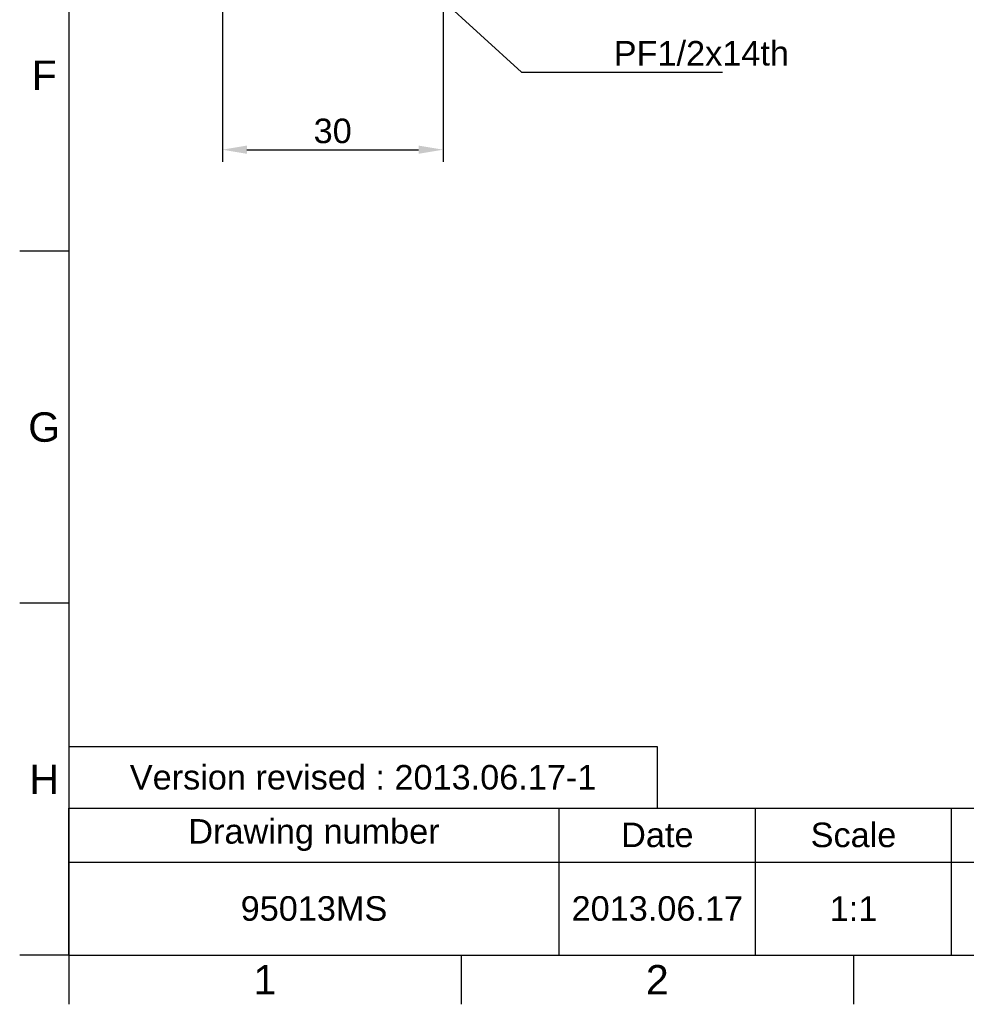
# Model space of a CAD drawing. Header units: millimetres. Extents: x 2316 to 2526, y 318 to 615.
# Tile 1 of 5: x 2316 to 2413, y 318 to 418. Entities that reach past the tile are written whole.
import ezdxf

# ---------------------------------------------------------------- set-up
doc = ezdxf.new("R2010")
doc.units = ezdxf.units.MM
doc.header["$LTSCALE"] = 0.1
doc.linetypes.add('CENTERX2', pattern=[101.6, 63.5, -12.7, 12.7, -12.7])
for name, color, linetype in [('DIM', 3, 'Continuous'), ('FORM', 7, 'Continuous'), ('TEXT', 2, 'Continuous')]:
    doc.layers.add(name, color=color, linetype=linetype)
doc.styles.get("Standard").update_dxf_attribs({"font": 'arial_0.ttf'})
doc.dimstyles.new('ISO-25', dxfattribs={"dimtxt": 2.5, "dimasz": 2.5, "dimexe": 1.25, "dimexo": 0.625, "dimtad": 1, "dimlfac": 1.333333, "dimtxsty": 'Standard', "dimcen": 2.5, "dimadec": 0, "dimazin": 0, "dimtfac": 1, "dimtmove": 0, "dimatfit": 3, "dimfxl": 1, "dimarcsym": 0})

# ---------------------------------------------------------------- blocks, each defined once
blk = doc.blocks.new('*D63')
at = {"layer": 'Defpoints', "color": 0, "transparency": 16777216}
for p in [(2336.91, 439.88), (2359.41, 439.88), (2359.41, 404.95)]:
    blk.add_point(p, dxfattribs=at)
at = {"layer": 'DIM', "color": 0, "lineweight": -2, "transparency": 16777216}
for p, q in [((2336.91, 439.26), (2336.91, 403.7)), ((2359.41, 439.26), (2359.41, 403.7)), ((2339.41, 404.95), (2356.91, 404.95))]:
    blk.add_line(p, q, dxfattribs=at)
at = {"layer": 'DIM', "color": 0, "transparency": 16777216}
for points in [[(2339.41, 405.37), (2339.41, 404.53), (2336.91, 404.95)], [(2356.91, 405.37), (2356.91, 404.53), (2359.41, 404.95)]]:
    blk.add_solid(points, dxfattribs=at)
at = {"layer": 'DIM', "color": 0, "transparency": 16777216, "insert": (2348.16, 406.85), "char_height": 2.5, "attachment_point": 5}
blk.add_mtext('30', dxfattribs=at)

msp = doc.modelspace()

# ---------------------------------------------------------------- linework, layer by layer
at = {"layer": 'FORM'}
for p, q in [((2321.2511, 609.8487), (2321.2511, 322.8487)), ((2321.2511, 394.5987), (2316.2511, 394.5987)), ((2321.2511, 358.7237), (2316.2511, 358.7237)), ((2321.2511, 322.8487), (2321.2511, 337.8487)), ((2321.2572, 337.8487), (2521.2511, 337.8487)), ((2371.2511, 322.8487), (2371.2511, 337.8487)), ((2371.2511, 322.8487), (2371.2511, 337.8487)), ((2391.2511, 322.8487), (2391.2511, 337.8487)), ((2411.2511, 322.8487), (2411.2511, 337.8487)), ((2321.2572, 332.3487), (2461.2511, 332.3487)), ((2321.2511, 322.8487), (2316.2511, 322.8487)), ((2321.2511, 322.8487), (2521.2511, 322.8487)), ((2321.2511, 322.8487), (2321.2511, 317.8487)), ((2361.2511, 322.8487), (2361.2511, 317.8487)), ((2401.2511, 322.8487), (2401.2511, 317.8487))]:
    msp.add_line(p, q, dxfattribs=at)
msp.add_lwpolyline([(2321.2572, 337.8487), (2381.2572, 337.8487), (2381.2572, 344.0987), (2321.2572, 344.0987)], close=True, dxfattribs=at)
for p in [(2321.2511, 394.5987), (2321.2511, 358.7237)]:
    msp.add_point(p, dxfattribs=at)

# ---------------------------------------------------------------- texts
at = {"layer": 'DIM', "insert": (2376.8079, 413.4923), "char_height": 2.5, "attachment_point": 7}
msp.add_mtext('PF1/2x14th', dxfattribs=at)
at = {"layer": 'FORM', "char_height": 3, "attachment_point": 5}
for s, width, insert in [('F', 5, (2318.7511, 412.5362)), ('G', 5, (2318.7511, 376.6612)), ('H', 5, (2318.7511, 340.7862)), ('1', 40, (2341.2511, 320.3487)), ('2', 40, (2381.2511, 320.3487))]:
    msp.add_mtext_dynamic_manual_height_columns(s, width=width, gutter_width=12.5, heights=[0], dxfattribs=dict(at, insert=insert))
at = {"layer": 'TEXT', "char_height": 2.5, "attachment_point": 5}
for s, width, insert in [('Version revised : 2013.06.17-1', 60, (2351.2572, 340.9737)), ('Drawing number', 50, (2346.2511, 335.0987)), ('Date', 20, (2381.2511, 335.0987)), ('Scale', 20, (2401.2511, 335.0987)), ('2013.06.17', 20, (2381.2511, 327.5987)), ('1:1', 20, (2401.2511, 327.5987))]:
    msp.add_mtext_dynamic_manual_height_columns(s, width=width, gutter_width=12.5, heights=[0], dxfattribs=dict(at, insert=insert))
at = {"layer": 'TEXT', "linetype": 'CENTERX2', "insert": (2346.2542, 327.5987), "char_height": 2.5, "attachment_point": 5}
msp.add_mtext_dynamic_manual_height_columns('95013MS', width=49.993861, gutter_width=12.5, heights=[0], dxfattribs=at)

# ---------------------------------------------------------------- dimensions: what is measured, and where the dimension line sits
at = {"layer": 'DIM'}
dim = msp.add_linear_dim(base=(2359.4113, 404.9492), p1=(2336.9113, 439.8805), p2=(2359.4113, 439.8805), dimstyle='ISO-25', dxfattribs=at)
dim.commit()
dim.dimension.update_dxf_attribs({"geometry": '*D63', "text_midpoint": (2348.1613, 406.8515)})

# ---------------------------------------------------------------- leaders
at = {"layer": 'DIM', "annotation_type": 0, "has_hookline": 1, "hookline_direction": 0, "text_width": 17.355}
msp.add_leader([(2354.2945, 424.8182), (2367.4126, 412.8673), (2369.9126, 412.8673)], dimstyle='ISO-25', dxfattribs=at)

doc.saveas('drawing.dxf')
